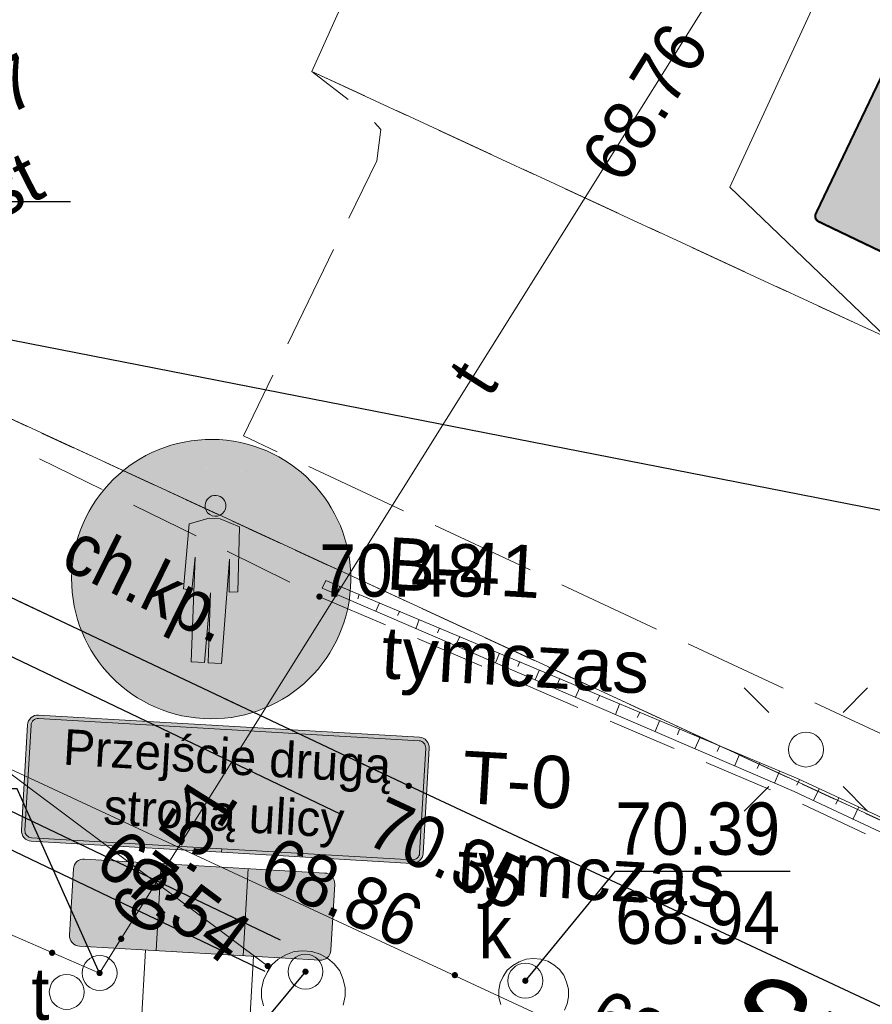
# Model space of a CAD drawing. Header units: feet. Extents: x 6524992 to 6539952, y 6047571 to 6067901.
# Tile 31 of 53: x 6531741 to 6531754, y 6048656 to 6048670. Entities that reach past the tile are written whole.
import ezdxf
from ezdxf.enums import TextEntityAlignment as Align

# ---------------------------------------------------------------- set-up
doc = ezdxf.new("R2010")
doc.units = ezdxf.units.FT
doc.header["$MEASUREMENT"] = 0
for name, pattern in [('1.5_0.5', [2, 1.5, -0.5]), ('218-500', [1, 0.5, -0.5]), ('219-500', [0]), ('mz1.0_0.5', [1.5, 1, -0.5])]:
    doc.linetypes.add(name, pattern=pattern)
doc.layers.get('0').update_dxf_attribs({"linetype": 'CONTINUOUS', "lineweight": 18})
for name, color, linetype, lineweight in [('# napisy', 7, 'CONTINUOUS', 30), ('gaPionowe', 7, 'CONTINUOUS', 13), ('gaUrzBezpieczenstwa', 7, 'CONTINUOUS', 13), ('zzz.gaUbdef', 7, 'CONTINUOUS', 30), ('zzz.gaUBDodTekst', 7, 'CONTINUOUS', 30), ('zzz.gaUBDomyslna', 7, 'CONTINUOUS', 30), ('zzz.gaUBNazwa', 7, 'CONTINUOUS', 30), ('zzz.gaUBStan', 7, 'CONTINUOUS', 30), ('zzz.gaVSDodTekst', 7, 'CONTINUOUS', 30), ('zzz.gaVSDomyslna', 7, 'CONTINUOUS', 30), ('zzz.gaVSNazwa', 7, 'CONTINUOUS', 30), ('zzz.gaVSStan', 7, 'CONTINUOUS', 30), ('zzz.gaVSWielkość', 7, 'CONTINUOUS', 30)]:
    doc.layers.add(name, color=color, linetype=linetype, lineweight=lineweight)
for name, color, linetype, transparency in [('218-Granica użytku', 7, 'CONTINUOUS', 0.5), ('219-Linia granicy', 7, 'CONTINUOUS', 0.5), ('994-Nazwa ulicy', 7, 'CONTINUOUS', 0.5), ('chodnik (powierzchnia)', 7, 'CONTINUOUS', 0.5), ('chodnik (powierzchnia)-Atr17', 7, 'CONTINUOUS', 0.5), ('jezdnia (powierzchnia)', 7, 'CONTINUOUS', 0.5), ('komora podziemna - przewód kanalizacyjny (powierzchnia)', 7, 'CONTINUOUS', 0.5), ('krawężnik (linia)', 7, 'CONTINUOUS', 0.5), ('latarnia (punkt)', 7, 'CONTINUOUS', 0.5), ('plac (powierzchnia)', 7, 'CONTINUOUS', 0.5), ('przewód kanalizacyjny (linia)', 7, 'CONTINUOUS', 0.5), ('przewód telekomunikacyjny (linia)', 7, 'CONTINUOUS', 0.5), ('przewód telekomunikacyjny (linia)-Atr1', 7, 'CONTINUOUS', 0.5), ('punkt o określonej wysokości (sieć kanalizacyjna)', 7, 'CONTINUOUS', 0.5), ('punkt o określonej wysokości (sieć kanalizacyjna)-Atr2', 7, 'CONTINUOUS', 0.5), ('punkt o określonej wysokości (sieć kanalizacyjna)-Atr3', 7, 'CONTINUOUS', 0.5), ('punkt o określonej wysokości (sieć telekomunikacyjna)', 7, 'CONTINUOUS', 0.5), ('punkt o określonej wysokości (sieć telekomunikacyjna)-Atr2', 7, 'CONTINUOUS', 0.5), ('punkt wysokościowy sztuczny', 7, 'CONTINUOUS', 0.5), ('punkt wysokościowy sztuczny-Atr2', 7, 'CONTINUOUS', 0.5), ('skarpa umocniona (powierzchnia)', 7, 'CONTINUOUS', 0.5), ('studzienka okrągła - przewód telekomunikacyjny (punkt)', 7, 'CONTINUOUS', 0.5), ('studzienka okrągła - przewód telekomunikacyjny (punkt)-Atr17', 7, 'CONTINUOUS', 0.5), ('właz okrągły - siec kanalizacyjna (punkt)', 7, 'CONTINUOUS', 0.5), ('właz okrągły - siec kanalizacyjna (punkt)-Atr17', 7, 'CONTINUOUS', 0.5), ('zbiornik - przewód kanalizacyjny (powierzchnia)', 7, 'CONTINUOUS', 0.5)]:
    doc.layers.add(name, color=color, linetype=linetype, transparency=transparency)
doc.layers.add('_Robocza', color=1, linetype='CONTINUOUS', lineweight=30, plot=False)
doc.styles.add('GA-ATR-TEXT', font='arial.ttf', dxfattribs={"width": 0.9})
doc.styles.add('GA-SIGN-TEXT', font='GA_OZ_PION.ttf')
doc.styles.get("Standard").update_dxf_attribs({"font": 'arial.ttf'})
doc.dimstyles.new('GA-LEADER', dxfattribs={"dimtxt": 1, "dimasz": 1, "dimexe": 1, "dimexo": 1, "dimgap": 1, "dimtad": 1, "dimtxsty": 'Standard', "dimcen": 1, "dimadec": 0, "dimazin": 0, "dimtfac": 1, "dimtmove": 0, "dimatfit": 3, "dimfxl": 1, "dimarcsym": 0})

# ---------------------------------------------------------------- blocks, each defined once
blk = doc.blocks.new('US15')
at = {"color": 0, "linetype": 'Continuous', "lineweight": 13}
blk.add_circle((0, 0), 0.25, dxfattribs=at)
blk = doc.blocks.new('PW01')
at = {"linetype": 'Continuous', "lineweight": 13}
h = blk.add_hatch(color=0, dxfattribs=at)
edge = h.paths.add_edge_path()
edge.add_arc((0, 0), 0.045, 0, 360)
blk = doc.blocks.new('SM01')
at = {"color": 0, "linetype": 'Continuous', "lineweight": 13}
for p, q in [((-0.53, 0.531), (-0.883, 0.884)), ((0.531, 0.531), (0.884, 0.884)), ((-0.53, -0.53), (-0.883, -0.883)), ((0.531, -0.53), (0.884, -0.883))]:
    blk.add_line(p, q, dxfattribs=at)
blk.add_circle((0, 0), 0.25, dxfattribs=at)
blk = doc.blocks.new('US22')
at = {"color": 0, "linetype": 'Continuous', "lineweight": 13}
blk.add_circle((0, 0), 0.25, dxfattribs=at)
blk = doc.blocks.new('PW02')
at = {"linetype": 'Continuous', "lineweight": 13}
h = blk.add_hatch(color=0, dxfattribs=at)
edge = h.paths.add_edge_path()
edge.add_arc((0, 0), 0.045, 0, 360)
blk = doc.blocks.new('*U61')
at = {"layer": 'zzz.gaUbdef', "linetype": 'Continuous', "lineweight": 0, "true_color": 0xffffff}
h = blk.add_hatch(color=7, dxfattribs=at)
h.paths.add_polyline_path([(120.629, 1250), (-129.371, 1250), (-129.371, 1000), (120.629, 1000)])
h.paths.add_polyline_path([(120.629, 700), (-129.371, 700), (-129.371, 450), (120.629, 450)])
blk = doc.blocks.new('*U62')
at = {"layer": 'zzz.gaUbdef', "linetype": 'Continuous', "lineweight": 0}
h = blk.add_hatch(color=10, dxfattribs=at)
h.paths.add_polyline_path([(-129.371, 1250), (-349.371, 1250, 0.414214), (-379.371, 1220), (-379.371, 1030, 0.414214), (-349.371, 1000), (-129.371, 1000)])
h.paths.add_polyline_path([(370.629, 1220, 0.414214), (340.629, 1250), (120.629, 1250), (120.629, 1000), (340.629, 1000, 0.414214), (370.629, 1030)])
h.paths.add_polyline_path([(370.629, 670, 0.414214), (340.629, 700), (120.629, 700), (120.629, 450), (340.629, 450, 0.414214), (370.629, 480)])
h.paths.add_polyline_path([(-129.371, 700), (-349.371, 700, 0.414214), (-379.371, 670), (-379.371, 480, 0.414214), (-349.371, 450), (-129.371, 450)])
blk = doc.blocks.new('*U63')
at = {"layer": 'zzz.gaUbdef', "color": 7, "linetype": 'Continuous', "lineweight": 0}
for p, q in [((-129.371, 1000), (-129.371, 1250)), ((120.629, 1000), (120.629, 1250)), ((-159.371, 700), (-159.371, 1000)), ((150.629, 700), (150.629, 1000)), ((-129.371, 450), (-129.371, 700)), ((120.629, 450), (120.629, 700)), ((-159.371, 0), (-159.371, 450)), ((150.629, 0), (150.629, 450)), ((-370.585, 0), (370.629, 0)), ((-189.371, 0), (-129.371, 0)), ((120.629, 0), (180.629, 0))]:
    blk.add_line(p, q, dxfattribs=at)
for points in [[(-349.371, 1000), (340.629, 1000, 0.414214), (370.629, 1030), (370.629, 1220, 0.414214), (340.629, 1250), (-349.371, 1250, 0.414214), (-379.371, 1220), (-379.371, 1030, 0.414214)], [(-349.371, 450), (340.629, 450, 0.414214), (370.629, 480), (370.629, 670, 0.414214), (340.629, 700), (-349.371, 700, 0.414214), (-379.371, 670), (-379.371, 480, 0.414214)]]:
    blk.add_lwpolyline(points, format="xyb", close=True, dxfattribs=at)
blk = doc.blocks.new('*U60')
at = {"layer": 'zzz.gaUbdef', "color": 10}
blk.add_blockref('*U62', (0, 0), dxfattribs=at)
at = {"layer": 'zzz.gaUbdef', "color": 7}
blk.add_blockref('*U63', (0, 0), dxfattribs=at)
at = {"layer": 'zzz.gaUbdef', "color": 7, "true_color": 0xffffff}
blk.add_blockref('*U61', (0, 0), dxfattribs=at)
at = {"layer": 'zzz.gaUBDodTekst', "flags": 1}
blk.add_attdef('AddText', text='', height=1, dxfattribs=at).set_placement((0, 0), align=Align.MIDDLE_LEFT)
at = {"layer": 'zzz.gaUBDomyslna', "flags": 1}
for tag in ['Position', 'Route']:
    blk.add_attdef(tag, text='', height=1, dxfattribs=at).set_placement((0, 0), align=Align.MIDDLE_LEFT)
at = {"layer": 'zzz.gaUBNazwa', "style": 'GA-ATR-TEXT'}
blk.add_attdef('Name', text='', height=150, dxfattribs=at).set_placement((475, 655), align=Align.MIDDLE_LEFT)
at = {"layer": 'zzz.gaUBStan', "style": 'GA-ATR-TEXT'}
blk.add_attdef('State', text='', height=150, dxfattribs=at).set_placement((475, 430), align=Align.MIDDLE_LEFT)
blk = doc.blocks.new('*U66')
at = {"layer": 'zzz.gaVSDomyslna', "true_color": 0xffffff}
h = blk.add_hatch(color=7, dxfattribs=at)
edge = h.paths.add_edge_path()
edge.add_line((0, 0), (-546.32, 0))
edge.add_arc((-546.32, 30), 30, 179.99996, 270.00004, ccw=False)
edge.add_line((-576.32, 30), (-576.32, 332))
edge.add_arc((-546.32, 332), 30, 89.99996, 180.00004, ccw=False)
edge.add_line((-546.32, 362), (546.32, 362))
edge.add_arc((546.32, 332), 30, -0.00004, 90.00004, ccw=False)
edge.add_line((576.32, 332), (576.32, 30))
edge.add_arc((546.32, 30), 30, -90.00004, 0.00004, ccw=False)
edge.add_line((546.32, 0), (0, 0))
at = {"layer": 'zzz.gaVSDomyslna', "true_color": 0x000000}
h = blk.add_hatch(color=18, dxfattribs=at)
edge = h.paths.add_edge_path()
edge.add_line((0, 0), (0, 10))
edge.add_line((0, 10), (546.32, 10))
edge.add_arc((546.32, 30), 20, 269.99996, 360.00004)
edge.add_line((566.32, 30), (566.32, 332))
edge.add_arc((546.32, 332), 20, 359.99996, 450.00004)
edge.add_line((546.32, 352), (-546.32, 352))
edge.add_arc((-546.32, 332), 20, 89.99996, 180.00004)
edge.add_line((-566.32, 332), (-566.32, 30))
edge.add_arc((-546.32, 30), 20, 179.99996, 270.00004)
edge.add_line((-546.32, 10), (0, 10))
edge.add_line((0, 10), (0, 0))
edge.add_line((0, 0), (-546.32, 0))
edge.add_arc((-546.32, 30), 30, 179.99996, 270.00004, ccw=False)
edge.add_line((-576.32, 30), (-576.32, 332))
edge.add_arc((-546.32, 332), 30, 89.99996, 180.00004, ccw=False)
edge.add_line((-546.32, 362), (546.32, 362))
edge.add_arc((546.32, 332), 30, -0.00004, 90.00004, ccw=False)
edge.add_line((576.32, 332), (576.32, 30))
edge.add_arc((546.32, 30), 30, -90.00004, 0.00004, ccw=False)
edge.add_line((546.32, 0), (0, 0))
at = {"layer": 'zzz.gaVSDomyslna', "color": 7, "lineweight": 0, "true_color": 0xffffff}
blk.add_lwpolyline([(0, 0), (-546.32, 0, -0.414214), (-576.32, 30), (-576.32, 332, -0.414214), (-546.32, 362), (546.32, 362, -0.414214), (576.32, 332), (576.32, 30, -0.414214), (546.32, 0), (0, 0)], format="xyb", close=True, dxfattribs=at)
at = {"layer": 'zzz.gaVSDomyslna', "color": 18, "lineweight": 0, "true_color": 0x000000}
blk.add_lwpolyline([(0, 0), (0, 10), (546.32, 10, 0.414214), (566.32, 30), (566.32, 332, 0.414214), (546.32, 352), (-546.32, 352, 0.414214), (-566.32, 332), (-566.32, 30, 0.414214), (-546.32, 10), (0, 10), (0, 0), (-546.32, 0, -0.414214), (-576.32, 30), (-576.32, 332, -0.414214), (-546.32, 362), (546.32, 362, -0.414214), (576.32, 332), (576.32, 30, -0.414214), (546.32, 0), (0, 0)], format="xyb", close=True, dxfattribs=at)
blk = doc.blocks.new('*U65')
at = {"layer": 'zzz.gaVSDomyslna', "color": 18, "true_color": 0x000000, "style": 'GA-SIGN-TEXT'}
for s, p in [('Przejście drugą', (0, 224.4)), ('stroną ulicy', (0, 61.2))]:
    blk.add_text(s, height=102, dxfattribs=at).set_placement(p, align=Align.CENTER)
blk = doc.blocks.new('*U64')
at = {"layer": 'zzz.gaVSDomyslna'}
for name in ['*U66', '*U65']:
    blk.add_blockref(name, (0, 0), dxfattribs=at)
at = {"layer": 'zzz.gaVSDodTekst', "flags": 1}
blk.add_attdef('Addtext', text='', height=1, dxfattribs=at).set_placement((0, 0), align=Align.MIDDLE_LEFT)
at = {"layer": 'zzz.gaVSDomyslna', "flags": 1}
for tag in ['Width', 'Height', 'Position', 'Route', 'ItemNo']:
    blk.add_attdef(tag, text='', height=1, dxfattribs=at).set_placement((0, 0), align=Align.MIDDLE_LEFT)
at = {"layer": 'zzz.gaVSNazwa', "style": 'GA-ATR-TEXT'}
blk.add_attdef('Name', text='', height=150, dxfattribs=at).set_placement((676.3, 256), align=Align.MIDDLE_LEFT)
at = {"layer": 'zzz.gaVSStan', "style": 'GA-ATR-TEXT'}
blk.add_attdef('State', text='', height=150, dxfattribs=at).set_placement((676.3, 1), align=Align.MIDDLE_LEFT)
at = {"layer": 'zzz.gaVSWielkość', "flags": 1}
blk.add_attdef('Size', text='', height=1, dxfattribs=at).set_placement((0, 0), align=Align.MIDDLE_LEFT)
blk = doc.blocks.new('*U68')
at = {"layer": 'zzz.gaVSDomyslna', "linetype": 'ByBlock', "lineweight": 0}
h = blk.add_hatch(color=10, dxfattribs=at)
h.paths.add_polyline_path([(-400, 400, 1), (400, 400, 1)])
h.paths.add_polyline_path([(320, 400, -1), (-320, 400, -1)], flags=16)
at = {"layer": 'zzz.gaVSDomyslna', "color": 10, "lineweight": 0}
blk.add_lwpolyline([(0, 800, -1), (0, 0, -1), (0, 800, -2.58748)], format="xyb", dxfattribs=at)
blk = doc.blocks.new('*U69')
at = {"layer": 'zzz.gaVSDomyslna', "lineweight": 0, "true_color": 0xffffff}
blk.add_hatch(color=7, dxfattribs=at).paths.add_polyline_path([(320, 400, 1), (-320, 400, 1)])
blk = doc.blocks.new('*U70')
at = {"layer": 'zzz.gaVSDomyslna', "lineweight": 0, "true_color": 0x000000}
h = blk.add_hatch(color=18, dxfattribs=at)
h.paths.add_polyline_path([(71.9986, 393.889), (16, 413.333), (-16, 413.333), (-71.9986, 393.889), (-78.0463, 207.805), (-53.4799, 205.348), (-49.2, 300), (-43.2, 0), (-5.55556, 0), (0, 200), (5.55556, 0), (43.2, 0), (49.2, 300), (53.4799, 205.348), (78.0463, 207.805)])
h.paths.add_polyline_path([(-30, 450, 1), (30, 450, 1)])
at = {"layer": 'zzz.gaVSDomyslna', "color": 18, "lineweight": 0, "true_color": 0x000000}
blk.add_lwpolyline([(-30.0043, 450.154, 1), (29.9957, 450.154, 1), (-30.0043, 450.154, 1)], format="xyb", close=True, dxfattribs=at)
blk.add_lwpolyline([(71.9943, 394.044), (15.9957, 413.488), (-16.0043, 413.488), (-72.0029, 394.044), (-78.0506, 207.959), (-53.4842, 205.502), (-49.2043, 300.154), (-43.2043, 0.154202), (-5.55984, 0.154202), (-0.004283, 200.154), (5.55127, 0.154202), (43.1957, 0.154202), (49.1957, 300.154), (53.4756, 205.502), (78.0421, 207.959), (71.9943, 394.044)], close=True, dxfattribs=at)
blk = doc.blocks.new('*U72')
at = {"layer": 'zzz.gaVSDomyslna', "color": 10}
blk.add_blockref('*U68', (0, 0), dxfattribs=at)
at = {"layer": 'zzz.gaVSDomyslna', "color": 7, "true_color": 0xffffff}
blk.add_blockref('*U69', (0, 0), dxfattribs=at)
at = {"layer": 'zzz.gaVSDomyslna', "color": 18, "true_color": 0x000000}
blk.add_blockref('*U70', (0, 160), dxfattribs=at)
blk = doc.blocks.new('*U67')
at = {"layer": 'zzz.gaVSDomyslna'}
blk.add_blockref('*U72', (0, 0), dxfattribs=at)
at = {"layer": 'zzz.gaVSDodTekst', "flags": 1}
blk.add_attdef('Addtext', text='', height=1, dxfattribs=at).set_placement((0, 0), align=Align.MIDDLE_LEFT)
at = {"layer": 'zzz.gaVSDomyslna', "flags": 1}
for tag in ['Width', 'Height', 'Position', 'Route', 'ItemNo']:
    blk.add_attdef(tag, text='', height=1, dxfattribs=at).set_placement((0, 0), align=Align.MIDDLE_LEFT)
at = {"layer": 'zzz.gaVSNazwa', "style": 'GA-ATR-TEXT'}
blk.add_attdef('Name', text='', height=150, dxfattribs=at).set_placement((500, 475), align=Align.MIDDLE_LEFT)
at = {"layer": 'zzz.gaVSStan', "style": 'GA-ATR-TEXT'}
blk.add_attdef('State', text='', height=150, dxfattribs=at).set_placement((500, 220), align=Align.MIDDLE_LEFT)
at = {"layer": 'zzz.gaVSWielkość', "flags": 1}
blk.add_attdef('Size', text='', height=1, dxfattribs=at).set_placement((0, 0), align=Align.MIDDLE_LEFT)
blk = doc.blocks.new('*U128')
at = {"layer": 'zzz.gaVSDomyslna', "lineweight": 0, "true_color": 0x2e2e2e}
h = blk.add_hatch(color=250, dxfattribs=at)
edge = h.paths.add_edge_path()
edge.add_line((-280, 594), (280, 594))
edge.add_arc((280, 580), 14, -0.0003, 89.9999, ccw=False)
edge.add_line((294, 580), (294, 20))
edge.add_arc((280, 20), 14, -89.9999, -0.0003, ccw=False)
edge.add_line((280, 6), (-280, 6))
edge.add_arc((-280, 20), 14, 180.0002, 269.9998, ccw=False)
edge.add_line((-294, 20), (-294, 580))
edge.add_arc((-280, 580), 14, 89.9999, 180.0002, ccw=False)
blk = doc.blocks.new('*U129')
at = {"layer": 'zzz.gaVSDomyslna', "color": 7, "lineweight": 0, "true_color": 0xffffff, "const_width": 6}
blk.add_lwpolyline([(280, 3), (-280, 3, -0.414214), (-297, 20), (-297, 580, -0.414214), (-280, 597), (280, 597, -0.414214), (297, 580), (297, 20, -0.414214), (280, 3, -1)], format="xyb", dxfattribs=at)
blk = doc.blocks.new('*U130')
at = {"layer": 'zzz.gaVSDomyslna', "lineweight": 0, "true_color": 0xffffff}
blk.add_hatch(color=7, dxfattribs=at).paths.add_polyline_path([(0, 484), (-279.438, 0), (279.438, 0)])
blk = doc.blocks.new('*U131')
at = {"layer": 'zzz.gaVSDomyslna', "lineweight": 0, "true_color": 0x000000}
h = blk.add_hatch(color=18, dxfattribs=at)
h.paths.add_polyline_path([(-24, 372, 1), (24, 372, 1)])
h.paths.add_polyline_path([(49.7297, 326.351), (0, 345), (-37.2973, 261.081), (-87.4155, 210.963), (-75.7601, 185.321), (-18.6486, 242.432), (-9.72973, 259.459), (0, 186.486), (-46.6216, 121.216), (-77.8378, 27.5676), (-112.5, 23.2348), (-112.5, 11.6777), (-51.0384, 0), (-18.6486, 102.568), (20.4993, 150.613), (90.969, 27.2907), (68.459, 9.13869), (68.459, 0), (93.2432, 0), (134.934, 23.8234), (57.3273, 171.982), (59.8365, 179.509), (49.7297, 223.784), (49.7297, 279.73), (74.5946, 247.095), (74.5946, 163.176), (99.4595, 177.162), (99.4595, 261.081)])
h.paths.add_polyline_path([(219.122, 83.9189), (111.876, 83.9189), (121.645, 65.2703), (228.446, 65.2703)])
h.paths.add_polyline_path([(50.0186, 83.9189), (-16.7151, 83.9189), (-22.6042, 65.2703), (60.675, 65.2703)], flags=17)
h.paths.add_polyline_path([(-66.917, 83.9189), (-219.122, 83.9189), (-228.446, 65.2703), (-73.1332, 65.2703)])
blk = doc.blocks.new('*U133')
at = {"layer": 'zzz.gaVSDomyslna', "color": 7, "true_color": 0xffffff}
for name, p in [('*U129', (0, 0)), ('*U130', (0, 96))]:
    blk.add_blockref(name, p, dxfattribs=at)
at = {"layer": 'zzz.gaVSDomyslna', "color": 250, "true_color": 0x2e2e2e}
blk.add_blockref('*U128', (0, 0), dxfattribs=at)
at = {"layer": 'zzz.gaVSDomyslna', "color": 18, "true_color": 0x000000}
blk.add_blockref('*U131', (0, 108), dxfattribs=at)
blk = doc.blocks.new('*U127')
at = {"layer": 'zzz.gaVSDomyslna'}
blk.add_blockref('*U133', (0, 0), dxfattribs=at)
at = {"layer": 'zzz.gaVSDodTekst', "flags": 1}
blk.add_attdef('Addtext', text='', height=1, dxfattribs=at).set_placement((0, 0), align=Align.MIDDLE_LEFT)
at = {"layer": 'zzz.gaVSDomyslna', "flags": 1}
for tag in ['Width', 'Height', 'Position', 'Route', 'ItemNo']:
    blk.add_attdef(tag, text='', height=1, dxfattribs=at).set_placement((0, 0), align=Align.MIDDLE_LEFT)
at = {"layer": 'zzz.gaVSNazwa', "style": 'GA-ATR-TEXT'}
blk.add_attdef('Name', text='', height=150, dxfattribs=at).set_placement((400, 375), align=Align.MIDDLE_LEFT)
at = {"layer": 'zzz.gaVSStan', "style": 'GA-ATR-TEXT'}
blk.add_attdef('State', text='', height=150, dxfattribs=at).set_placement((400, 120), align=Align.MIDDLE_LEFT)
at = {"layer": 'zzz.gaVSWielkość', "flags": 1}
blk.add_attdef('Size', text='', height=1, dxfattribs=at).set_placement((0, 0), align=Align.MIDDLE_LEFT)
blk = doc.blocks.new('*U177')
at = {"layer": 'zzz.gaVSDomyslna', "color": 251, "linetype": 'ByBlock', "lineweight": 0, "true_color": 0x4c4c4c}
blk.add_line((-356.469, 725.423), (356.469, 725.423), dxfattribs=at)
at = {"layer": 'zzz.gaVSDomyslna', "color": 251, "linetype": 'Continuous', "lineweight": 0, "true_color": 0x4c4c4c, "const_width": 30}
blk.add_lwpolyline([(356.469, 710.423), (-356.469, 710.423, 0.563712), (-391.037, 653.297), (-33.775, 34.5, 0.563661), (32.9409, 33.1218), (390.215, 651.94, 0.577186), (356.469, 710.423)], format="xyb", close=True, dxfattribs=at)
at = {"layer": 'zzz.gaVSDomyslna', "color": 251, "linetype": 'ByBlock', "lineweight": 0, "true_color": 0x4c4c4c}
blk.add_point((0, 0), dxfattribs=at)
blk = doc.blocks.new('*U178')
at = {"layer": 'zzz.gaVSDomyslna', "linetype": 'ByBlock', "lineweight": 0, "true_color": 0xe2e2e2}
h = blk.add_hatch(color=254, dxfattribs=at)
edge = h.paths.add_edge_path()
edge.add_line((0, 695.423), (-356.469, 695.423))
edge.add_arc((-356.469, 671.401), 24.022, 90.000210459, 148.821203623)
edge.add_arc((-356.469, 671.401), 24.022, 148.821203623, 206.99418152)
edge.add_line((-377.874, 660.497), (-19.9889, 40.6218))
edge.add_arc((-1.53713, 51.275), 21.3063, 209.999918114, 272.396167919)
edge.add_arc((-1.78722, 57.2516), 27.2881, 272.396167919, 324.033989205)
edge.add_line((20.2988, 41.2251), (378.047, 660.797))
edge.add_arc((359.521, 671.495), 21.3936, 329.997333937, 393.54007229)
edge.add_arc((354.734, 668.322), 27.1368, 33.539860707, 87.058072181)
edge.add_line((356.126, 695.423), (0, 695.423))
at = {"layer": 'zzz.gaVSDomyslna', "color": 254, "linetype": 'ByBlock', "lineweight": 0, "true_color": 0xe2e2e2}
blk.add_lwpolyline([(0, 695.423), (-356.469, 695.423, 0.262443), (-377.021, 683.837, 0.259425), (-377.874, 660.497), (-19.9889, 40.6218, 0.279187), (-0.646341, 29.9873, 0.229204), (20.2988, 41.2251), (378.047, 660.797, 0.284586), (377.352, 683.315, 0.237857), (356.126, 695.423)], format="xyb", close=True, dxfattribs=at)
blk.add_point((0, 0), dxfattribs=at)
blk = doc.blocks.new('*U180')
at = {"layer": 'zzz.gaVSDomyslna', "color": 251, "true_color": 0x4c4c4c}
blk.add_blockref('*U177', (0, 0), dxfattribs=at)
at = {"layer": 'zzz.gaVSDomyslna', "color": 254, "true_color": 0xe2e2e2}
blk.add_blockref('*U178', (0, 0), dxfattribs=at)
blk = doc.blocks.new('*U176')
at = {"layer": 'zzz.gaVSDomyslna'}
blk.add_blockref('*U180', (0, 0), dxfattribs=at)
at = {"layer": 'zzz.gaVSDodTekst', "flags": 1}
blk.add_attdef('Addtext', text='', height=1, dxfattribs=at).set_placement((0, 0), align=Align.MIDDLE_LEFT)
at = {"layer": 'zzz.gaVSDomyslna', "flags": 1}
for tag in ['Width', 'Height', 'Position', 'Route', 'ItemNo']:
    blk.add_attdef(tag, text='', height=1, dxfattribs=at).set_placement((0, 0), align=Align.MIDDLE_LEFT)
at = {"layer": 'zzz.gaVSNazwa', "style": 'GA-ATR-TEXT'}
blk.add_attdef('Name', text='', height=150, dxfattribs=at).set_placement((510.5, 437.7), align=Align.MIDDLE_LEFT)
at = {"layer": 'zzz.gaVSStan', "style": 'GA-ATR-TEXT'}
blk.add_attdef('State', text='', height=150, dxfattribs=at).set_placement((510.5, 182.7), align=Align.MIDDLE_LEFT)
at = {"layer": 'zzz.gaVSWielkość', "flags": 1}
blk.add_attdef('Size', text='', height=1, dxfattribs=at).set_placement((0, 0), align=Align.MIDDLE_LEFT)

msp = doc.modelspace()

# ---------------------------------------------------------------- linework, layer by layer
at = {"layer": '# napisy'}
msp.add_lwpolyline([(6531734.665, 6048670.289), (6531737.795, 6048667.786), (6531742.132, 6048667.786)], dxfattribs=at)
at = {"layer": '218-Granica użytku', "color": 3, "linetype": '218-500', "lineweight": 18, "flags": 128}
for points in [[(6531735.61, 6048667.29), (6531851.14, 6048614)], [(6531851.14, 6048614), (6531735.61, 6048667.29)]]:
    msp.add_lwpolyline(points, dxfattribs=at)
at = {"layer": '219-Linia granicy', "color": 3, "linetype": '219-500', "lineweight": 18, "flags": 128}
msp.add_lwpolyline([(6531735.61, 6048667.29), (6531851.14, 6048614)], dxfattribs=at)
at = {"layer": '_Robocza'}
for points in [[(6531722.961, 6048671.686), (6531729.964, 6048666.687), (6531745.998, 6048659.02)], [(6531721.799, 6048670.058), (6531728.944, 6048664.958), (6531745.135, 6048657.216)], [(6531721.509, 6048669.651), (6531728.689, 6048664.526), (6531744.919, 6048656.765)]]:
    msp.add_lwpolyline(points, dxfattribs=at)
msp.add_circle((6531733.871, 6048670.068), 50, dxfattribs=at)
at = {"layer": 'chodnik (powierzchnia)', "color": 7, "linetype": 'mz1.0_0.5', "lineweight": 18, "flags": 128}
msp.add_lwpolyline([(6531736.29, 6048666.76), (6531735.37, 6048664.91), (6531746.98, 6048659.42), (6531763.69, 6048651.61), (6531768.72, 6048649.22), (6531800.25, 6048634.49), (6531801.53, 6048634.64), (6531802.62, 6048634.97), (6531803.34, 6048635.39), (6531769.67, 6048651.16), (6531752.47, 6048659.23), (6531745.7, 6048662.13)], close=True, dxfattribs=at)
at = {"layer": 'jezdnia (powierzchnia)', "color": 7, "linetype": '1.5_0.5', "lineweight": 18}
msp.add_lwpolyline([(6531779.81, 6048659.31), (6531750.85, 6048672.71), (6531747.65, 6048674.18), (6531745.59, 6048669.65), (6531781.29, 6048653.13)], dxfattribs=at)
at = {"layer": 'jezdnia (powierzchnia)', "color": 7, "linetype": '1.5_0.5', "lineweight": 18, "flags": 128}
msp.add_lwpolyline([(6531735.37, 6048664.91), (6531732.78, 6048659.42), (6531744.47, 6048653.92), (6531761.01, 6048646.15), (6531766.22, 6048643.71), (6531777.46, 6048638.44), (6531778.82, 6048637.77), (6531786.24, 6048634.32), (6531796.19, 6048629.66), (6531811.06, 6048622.69), (6531822.35, 6048617.41), (6531842.37, 6048607.99), (6531873.45, 6048593.34), (6531885.83, 6048587.58), (6531888.34, 6048593.04), (6531855.03, 6048608.74), (6531845.85, 6048613.04), (6531829.71, 6048620.66), (6531824.78, 6048622.96), (6531811.15, 6048629.35), (6531800.25, 6048634.49), (6531768.72, 6048649.22), (6531763.69, 6048651.61), (6531746.98, 6048659.42)], close=True, dxfattribs=at)
at = {"layer": 'komora podziemna - przewód kanalizacyjny (powierzchnia)', "color": 34, "linetype": 'Continuous', "lineweight": 18, "flags": 128}
for points in [[(6531744.9, 6048656.27), (6531744.87, 6048656.39), (6531744.87, 6048656.51), (6531744.9, 6048656.64), (6531744.95, 6048656.75), (6531745.02, 6048656.86), (6531745.11, 6048656.94), (6531745.22, 6048657), (6531745.34, 6048657.05), (6531745.46, 6048657.06), (6531745.59, 6048657.05), (6531745.71, 6048657.01), (6531745.82, 6048656.95), (6531745.91, 6048656.87), (6531745.99, 6048656.77), (6531746.04, 6048656.65), (6531746.07, 6048656.53), (6531746.07, 6048656.41), (6531746.04, 6048656.28)], [(6531748.3, 6048656.29), (6531748.27, 6048656.39), (6531748.27, 6048656.5), (6531748.29, 6048656.6), (6531748.33, 6048656.69), (6531748.39, 6048656.78), (6531748.47, 6048656.85), (6531748.56, 6048656.9), (6531748.66, 6048656.94), (6531748.76, 6048656.95), (6531748.87, 6048656.94), (6531748.97, 6048656.91), (6531749.06, 6048656.86), (6531749.14, 6048656.79), (6531749.2, 6048656.71), (6531749.24, 6048656.61), (6531749.27, 6048656.51), (6531749.27, 6048656.4), (6531749.25, 6048656.3), (6531749.21, 6048656.21)]]:
    msp.add_lwpolyline(points, dxfattribs=at)
at = {"layer": 'krawężnik (linia)', "color": 7, "linetype": 'Continuous', "lineweight": 25, "flags": 128}
msp.add_lwpolyline([(6531888.34, 6048593.04), (6531855.03, 6048608.74), (6531845.85, 6048613.04), (6531829.71, 6048620.66), (6531824.78, 6048622.96), (6531811.15, 6048629.35), (6531800.25, 6048634.49), (6531768.72, 6048649.22), (6531763.69, 6048651.61), (6531746.98, 6048659.42), (6531735.37, 6048664.91)], dxfattribs=at)
at = {"layer": 'plac (powierzchnia)', "color": 7, "linetype": '1.5_0.5', "lineweight": 18, "flags": 128}
msp.add_lwpolyline([(6531804.34, 6048642.22), (6531781.29, 6048653.13), (6531745.59, 6048669.65), (6531746.34, 6048669.07), (6531746.58, 6048668.82), (6531746.52, 6048668.37), (6531744.61, 6048664.43), (6531763.18, 6048655.76), (6531779.16, 6048648.41), (6531801.27, 6048638.15), (6531802.95, 6048641.78), (6531803.34, 6048642.2), (6531803.85, 6048642.34)], close=True, dxfattribs=at)
at = {"layer": 'przewód kanalizacyjny (linia)', "color": 34, "linetype": 'Continuous', "lineweight": 18, "flags": 128}
for points in [[(6531701.34, 6048666.63), (6531701.97, 6048666.81), (6531725.95, 6048673.74), (6531726.63, 6048673.94), (6531726.85, 6048673.35), (6531728.15, 6048669.84), (6531728.38, 6048669.23), (6531728.93, 6048668.82), (6531744.96, 6048656.84), (6531744.99, 6048656.82)], [(6531863.8, 6048602.69), (6531825.49, 6048620.48), (6531811.09, 6048627.1), (6531787.84, 6048638.08), (6531748.61, 6048656.25), (6531721.79, 6048668.71)]]:
    msp.add_lwpolyline(points, dxfattribs=at)
at = {"layer": 'przewód telekomunikacyjny (linia)', "color": 30, "linetype": 'Continuous', "lineweight": 18, "flags": 128}
msp.add_lwpolyline([(6531753.12, 6048673.62), (6531742.55, 6048656.74), (6531719.48, 6048666.76)], dxfattribs=at)
at = {"layer": 'punkt o określonej wysokości (sieć kanalizacyjna)-Atr2', "color": 7, "flags": 128}
for points in [[(6531748.65, 6048656.63), (6531749.94, 6048658.2), (6531752.445, 6048658.2)], [(6531745.5, 6048656.76), (6531743.46, 6048654.31), (6531740.965, 6048654.31)]]:
    msp.add_lwpolyline(points, dxfattribs=at)
at = {"layer": 'punkt o określonej wysokości (sieć telekomunikacyjna)-Atr2', "color": 7, "flags": 128}
msp.add_lwpolyline([(6531742.55, 6048656.74), (6531741.37, 6048659.38), (6531739.131, 6048659.38)], dxfattribs=at)
at = {"layer": 'skarpa umocniona (powierzchnia)', "color": 7, "linetype": 'Continuous', "lineweight": 18, "flags": 128}
msp.add_lwpolyline([(6531765.72, 6048653.41), (6531752.56, 6048659.52), (6531745.79, 6048662.36), (6531745.74, 6048662.25), (6531752.5, 6048659.34), (6531765.59, 6048653.2)], close=True, dxfattribs=at)
for points in [[(6531745.99, 6048662.28), (6531745.94, 6048662.16)], [(6531746.27, 6048662.16), (6531746.25, 6048662.1)], [(6531746.56, 6048662.04), (6531746.51, 6048661.92)], [(6531746.85, 6048661.92), (6531746.82, 6048661.86)], [(6531747.13, 6048661.8), (6531747.08, 6048661.67)], [(6531747.42, 6048661.68), (6531747.39, 6048661.61)], [(6531747.71, 6048661.56), (6531747.65, 6048661.43)], [(6531747.99, 6048661.44), (6531747.97, 6048661.37)], [(6531748.28, 6048661.32), (6531748.22, 6048661.18)], [(6531748.57, 6048661.2), (6531748.54, 6048661.13)], [(6531748.85, 6048661.07), (6531748.79, 6048660.94)], [(6531749.14, 6048660.95), (6531749.11, 6048660.88)], [(6531749.43, 6048660.83), (6531749.37, 6048660.69)], [(6531749.71, 6048660.71), (6531749.68, 6048660.64)], [(6531750, 6048660.59), (6531749.94, 6048660.44)], [(6531750.29, 6048660.47), (6531750.25, 6048660.4)], [(6531750.57, 6048660.35), (6531750.51, 6048660.2)], [(6531750.86, 6048660.23), (6531750.83, 6048660.15)], [(6531751.15, 6048660.11), (6531751.08, 6048659.95)], [(6531751.43, 6048659.99), (6531751.4, 6048659.91)], [(6531751.72, 6048659.87), (6531751.65, 6048659.71)], [(6531752.01, 6048659.75), (6531751.97, 6048659.67)], [(6531752.29, 6048659.63), (6531752.22, 6048659.46)], [(6531752.58, 6048659.51), (6531752.54, 6048659.43)], [(6531752.86, 6048659.38), (6531752.78, 6048659.21)], [(6531753.14, 6048659.25), (6531753.1, 6048659.16)], [(6531753.43, 6048659.12), (6531753.34, 6048658.94)]]:
    msp.add_lwpolyline(points, dxfattribs=at)
at = {"layer": 'zbiornik - przewód kanalizacyjny (powierzchnia)', "color": 34, "linetype": 'Continuous', "lineweight": 18, "flags": 128}
msp.add_lwpolyline([(6531757.08, 6048674.78), (6531799.66, 6048654.26), (6531795.74, 6048645.61), (6531754.87, 6048664.84), (6531751.58, 6048667.99), (6531753.87, 6048672.96)], close=True, dxfattribs=at)

# ---------------------------------------------------------------- block references
at = {"layer": 'gaPionowe', "xscale": 0.005, "yscale": 0.005}
for name, p, rotation, values in [('*U127', (6531756.108, 6048667.586), 64.39968150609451, {'Name': 'D-6', 'State': 'ist'}), ('*U176', (6531738.847, 6048665.76), 27.03733549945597, {'Name': 'A-7', 'State': 'ist'}), ('*U67', (6531744.033, 6048660.384), 356.6678895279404, {'Name': 'B-41', 'State': 'tymczas'}), ('*U64', (6531744.299, 6048658.469), 356.6678895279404, {'Name': 'T-0', 'State': 'tymczas'})]:
    msp.add_blockref(name, p, dxfattribs=dict(at, rotation=rotation)).add_auto_attribs(values)
at = {"layer": 'gaUrzBezpieczenstwa', "xscale": 0.005, "yscale": 0.005, "rotation": 356.6678895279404}
msp.add_blockref('*U60', (6531743.714, 6048652.032), dxfattribs=at).add_auto_attribs({'Name': 'U-20c', 'State': 'tymczas'})
at = {"layer": 'latarnia (punkt)', "color": 7, "linetype": 'Continuous', "lineweight": 18}
msp.add_blockref('SM01', (6531752.67, 6048659.94), dxfattribs=at)
at = {"layer": 'punkt o określonej wysokości (sieć kanalizacyjna)', "color": 34, "linetype": 'Continuous', "lineweight": 13}
for p, rotation in [((6531744.96, 6048656.84), 323.23), ((6531747.64, 6048656.71), 359.928)]:
    msp.add_blockref('PW01', p, dxfattribs=dict(at, rotation=rotation))
for p in [(6531745.5, 6048656.76), (6531748.65, 6048656.63)]:
    msp.add_blockref('PW01', p, dxfattribs=at)
at = {"layer": 'punkt o określonej wysokości (sieć telekomunikacyjna)', "color": 30, "linetype": 'Continuous', "lineweight": 13}
for p, rotation in [((6531742.86, 6048657.23), 57.93699999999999), ((6531741.87, 6048657.03), 336.512), ((6531742.55, 6048656.74), 239.019)]:
    msp.add_blockref('PW01', p, dxfattribs=dict(at, rotation=rotation))
at = {"layer": 'punkt wysokościowy sztuczny', "color": 7, "linetype": 'Continuous', "lineweight": 13}
for p in [(6531745.7, 6048662.13), (6531746.98, 6048659.42)]:
    msp.add_blockref('PW02', p, dxfattribs=at)
at = {"layer": 'studzienka okrągła - przewód telekomunikacyjny (punkt)', "color": 30, "linetype": 'Continuous', "lineweight": 18, "rotation": 239.019}
msp.add_blockref('US15', (6531742.55, 6048656.74), dxfattribs=at)
at = {"layer": 'studzienka okrągła - przewód telekomunikacyjny (punkt)', "color": 30, "linetype": 'Continuous', "lineweight": 18}
msp.add_blockref('US15', (6531742.08, 6048656.47), dxfattribs=at)
at = {"layer": 'właz okrągły - siec kanalizacyjna (punkt)', "color": 7, "linetype": 'Continuous', "lineweight": 18}
for p in [(6531745.5, 6048656.76), (6531748.65, 6048656.63)]:
    msp.add_blockref('US22', p, dxfattribs=at)

# ---------------------------------------------------------------- texts
at = {"layer": '994-Nazwa ulicy', "color": 7, "linetype": 'Continuous', "lineweight": 25, "oblique": 15, "width": 0.9}
msp.add_text('Stefana Czarnieckiego', height=1.25, rotation=333.191, dxfattribs=at).set_placement((6531758.171, 6048652.276), align=Align.CENTER)
at = {"layer": 'chodnik (powierzchnia)-Atr17', "color": 7, "width": 0.9}
msp.add_text('ch.kp.', height=0.75, rotation=333.665, dxfattribs=at).set_placement((6531741.96, 6048662.56))
at = {"layer": 'przewód telekomunikacyjny (linia)-Atr1', "color": 30, "width": 0.9}
msp.add_text('t', height=0.75, rotation=57.652, dxfattribs=at).set_placement((6531747.82, 6048665.16), align=Align.MIDDLE_LEFT)
at = {"layer": 'punkt o określonej wysokości (sieć kanalizacyjna)-Atr2', "color": 34, "width": 0.9}
msp.add_text('70.39', height=0.75, dxfattribs=at).set_placement((6531749.94, 6048658.208), align=Align.BOTTOM_LEFT)
for s, rotation, p in [('68.86', 335.901, (6531744.79, 6048658.04)), ('68.81', 335.918, (6531749.48, 6048655.85))]:
    msp.add_text(s, height=0.75, rotation=rotation, dxfattribs=at).set_placement(p)
at = {"layer": 'punkt o określonej wysokości (sieć kanalizacyjna)-Atr3', "color": 34, "width": 0.9}
msp.add_text('67.54', height=0.75, rotation=323.227, dxfattribs=at).set_placement((6531742.67, 6048658.55), align=Align.MIDDLE_LEFT)
msp.add_text('68.94', height=0.75, dxfattribs=at).set_placement((6531749.94, 6048656.933), align=Align.BOTTOM_LEFT)
at = {"layer": 'punkt o określonej wysokości (sieć telekomunikacyjna)-Atr2', "color": 30, "width": 0.9}
for s, rotation, p in [('68.76', 57.901, (6531749.73, 6048668.21)), ('69.51', 57.979, (6531742.98, 6048657.42))]:
    msp.add_text(s, height=0.75, rotation=rotation, dxfattribs=at).set_placement(p, align=Align.MIDDLE_LEFT)
at = {"layer": 'punkt wysokościowy sztuczny-Atr2', "color": 7, "width": 0.9}
msp.add_text('70.48', height=0.75, dxfattribs=at).set_placement((6531745.7, 6048662.13))
msp.add_text('70.35', height=0.75, rotation=334.949, dxfattribs=at).set_placement((6531746.49, 6048658.95), align=Align.MIDDLE_LEFT)
at = {"layer": 'studzienka okrągła - przewód telekomunikacyjny (punkt)-Atr17', "color": 30, "width": 0.9}
msp.add_text('t', height=0.75, dxfattribs=at).set_placement((6531741.57, 6048656.07))
at = {"layer": 'właz okrągły - siec kanalizacyjna (punkt)-Atr17', "color": 7, "width": 0.9}
msp.add_text('k', height=0.75, dxfattribs=at).set_placement((6531747.98, 6048656.95))

# ---------------------------------------------------------------- leaders
at = {"layer": 'gaPionowe'}
msp.add_leader([(6531735.933, 6048666.855), (6531756.034, 6048662.92), (6531757.912, 6048666.722)], dimstyle='GA-LEADER', override={"dimasz": 0.3}, dxfattribs=at)

doc.saveas('drawing.dxf')
